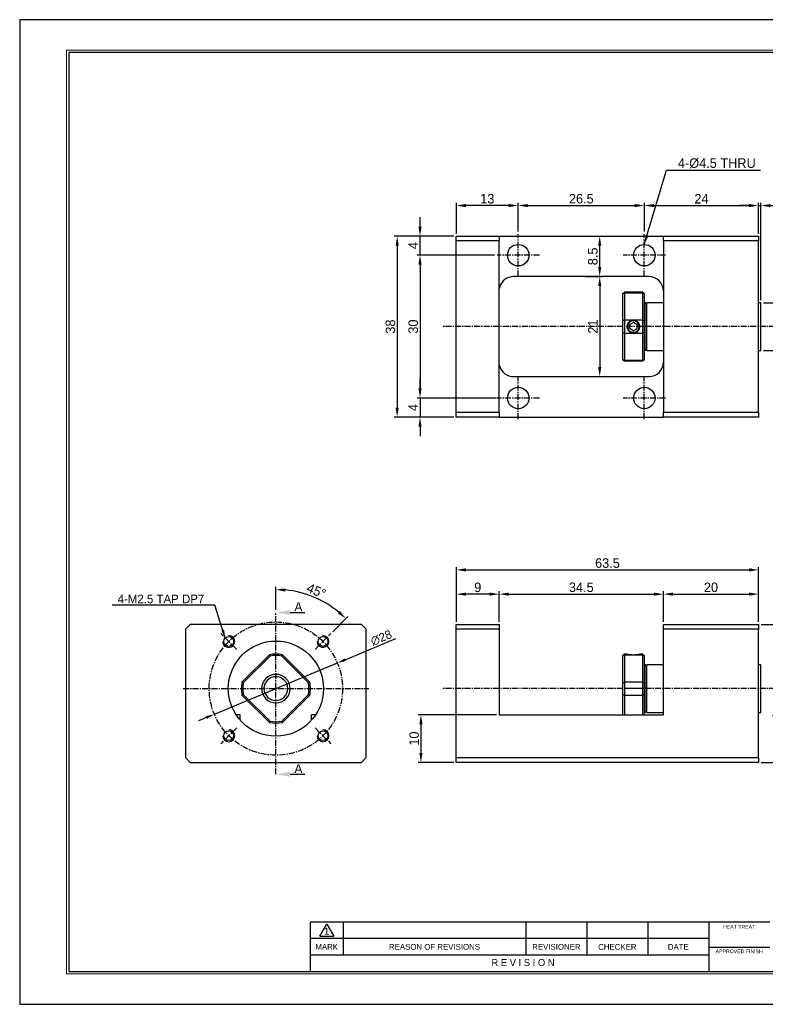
# Model space of a CAD drawing. Header units: inches. Extents: x 13 to 306, y 7 to 213.
# Tile 1 of 3: x 13 to 170, y 7 to 213. Entities that reach past the tile are written whole.
import ezdxf
from ezdxf.enums import TextEntityAlignment as Align

# ---------------------------------------------------------------- set-up
doc = ezdxf.new("R2010")
doc.units = ezdxf.units.IN
doc.header["$MEASUREMENT"] = 0
doc.linetypes.add('CENTER', pattern=[2, 1.25, -0.25, 0.25, -0.25])
doc.layers.add('S1', color=1, linetype='CENTER')
doc.dimstyles.new('S1.8', dxfattribs={"dimtxt": 1.8, "dimasz": 1.8, "dimexe": 0.6, "dimexo": 0.5215, "dimgap": 0.4, "dimtad": 1, "dimdec": 3, "dimzin": 11, "dimdsep": 46, "dimtxsty": 'Standard', "dimcen": 0, "dimclrd": 5, "dimclre": 5, "dimclrt": 3, "dimadec": 0, "dimazin": 0, "dimtp": 3e-09, "dimtfac": 0.7, "dimtdec": 3, "dimtmove": 0, "dimatfit": 3, "dimfxl": 1.25, "dimtolj": 1, "dimtzin": 11, "dimarcsym": 0})
doc.dimstyles.new('S2', dxfattribs={"dimtxt": 2, "dimasz": 2, "dimexe": 0.6, "dimexo": 0.5215, "dimgap": 0.4, "dimtad": 1, "dimdec": 3, "dimzin": 11, "dimdsep": 46, "dimtxsty": 'Standard', "dimcen": 0, "dimclrd": 5, "dimclre": 5, "dimclrt": 3, "dimadec": 0, "dimazin": 0, "dimtp": 4e-09, "dimtfac": 0.7, "dimtdec": 3, "dimtmove": 0, "dimatfit": 3, "dimfxl": 1.25, "dimtolj": 1, "dimtzin": 11, "dimarcsym": 0})

# ---------------------------------------------------------------- blocks, each defined once
blk = doc.blocks.new('*D58')
at = {"color": 5, "lineweight": -2, "ltscale": 4}
for p, q in [((104.35, 167.86), (91.85, 167.86)), ((92.45, 165.86), (92.45, 131.86)), ((104.35, 129.86), (91.85, 129.86))]:
    blk.add_line(p, q, dxfattribs=at)
at = {"color": 5}
for points in [[(92.78, 165.86), (92.12, 165.86), (92.45, 167.86)], [(92.12, 131.86), (92.78, 131.86), (92.45, 129.86)]]:
    blk.add_solid(points, dxfattribs=at)
at = {"layer": 'Defpoints', "color": 0}
for p in [(104.88, 167.86), (92.45, 129.86), (104.88, 129.86)]:
    blk.add_point(p, dxfattribs=at)
at = {"color": 3, "insert": (91.03, 148.86), "char_height": 2, "attachment_point": 5, "rotation": 90}
blk.add_mtext('\\A1;38', dxfattribs=at)
blk = doc.blocks.new('*D59')
at = {"color": 5, "lineweight": -2, "ltscale": 4}
for p, q in [((132.54, 159.36), (135.6, 159.36)), ((135, 157.36), (135, 140.36)), ((131.65, 138.36), (135.6, 138.36))]:
    blk.add_line(p, q, dxfattribs=at)
at = {"color": 5}
for points in [[(135.33, 157.36), (134.67, 157.36), (135, 159.36)], [(134.67, 140.36), (135.33, 140.36), (135, 138.36)]]:
    blk.add_solid(points, dxfattribs=at)
at = {"layer": 'Defpoints', "color": 0}
for p in [(132.02, 159.36), (131.13, 138.36), (135, 138.36)]:
    blk.add_point(p, dxfattribs=at)
at = {"color": 3, "insert": (133.57, 148.86), "char_height": 2, "attachment_point": 5, "rotation": 90}
blk.add_mtext('\\A1;21', dxfattribs=at)
blk = doc.blocks.new('*D60')
at = {"color": 5, "lineweight": -2, "ltscale": 4}
for p, q in [((131.65, 167.86), (135.6, 167.86)), ((135, 161.36), (135, 165.86)), ((132.02, 159.36), (135.6, 159.36))]:
    blk.add_line(p, q, dxfattribs=at)
at = {"color": 5}
for points in [[(135.33, 165.86), (134.67, 165.86), (135, 167.86)], [(134.67, 161.36), (135.33, 161.36), (135, 159.36)]]:
    blk.add_solid(points, dxfattribs=at)
at = {"layer": 'Defpoints', "color": 0}
for p in [(131.13, 167.86), (135, 167.86), (131.5, 159.36)]:
    blk.add_point(p, dxfattribs=at)
at = {"color": 3, "insert": (133.57, 163.61), "char_height": 2, "attachment_point": 5, "rotation": 90}
blk.add_mtext('\\A1;8.5', dxfattribs=at)
blk = doc.blocks.new('*D61')
at = {"color": 5, "lineweight": -2, "ltscale": 4}
for p, q in [((104.88, 168.38), (104.88, 174.89)), ((115.88, 174.29), (106.88, 174.29)), ((117.88, 168.83), (117.88, 174.89))]:
    blk.add_line(p, q, dxfattribs=at)
at = {"color": 5}
for points in [[(106.88, 174.62), (106.88, 173.95), (104.88, 174.29)], [(115.88, 173.95), (115.88, 174.62), (117.88, 174.29)]]:
    blk.add_solid(points, dxfattribs=at)
at = {"layer": 'Defpoints', "color": 0}
for p in [(104.88, 174.29), (104.88, 167.86), (117.88, 168.31)]:
    blk.add_point(p, dxfattribs=at)
at = {"color": 3, "insert": (111.38, 175.71), "char_height": 2, "attachment_point": 5}
blk.add_mtext('\\A1;13', dxfattribs=at)
blk = doc.blocks.new('*D62')
at = {"color": 5, "lineweight": -2, "ltscale": 4}
for p, q in [((117.88, 168.83), (117.88, 174.89)), ((119.88, 174.29), (142.38, 174.29)), ((144.38, 168.83), (144.38, 174.89))]:
    blk.add_line(p, q, dxfattribs=at)
at = {"color": 5}
for points in [[(119.88, 174.62), (119.88, 173.95), (117.88, 174.29)], [(142.38, 173.95), (142.38, 174.62), (144.38, 174.29)]]:
    blk.add_solid(points, dxfattribs=at)
at = {"layer": 'Defpoints', "color": 0}
for p in [(144.38, 174.29), (117.88, 168.31), (144.38, 168.31)]:
    blk.add_point(p, dxfattribs=at)
at = {"color": 3, "insert": (131.13, 175.71), "char_height": 2, "attachment_point": 5}
blk.add_mtext('\\A1;26.5', dxfattribs=at)
blk = doc.blocks.new('*D63')
at = {"color": 5, "lineweight": -2, "ltscale": 4}
for p, q in [((144.38, 168.83), (144.38, 174.89)), ((146.38, 174.29), (166.38, 174.29)), ((168.38, 168.38), (168.38, 174.89))]:
    blk.add_line(p, q, dxfattribs=at)
at = {"color": 5}
for points in [[(146.38, 174.62), (146.38, 173.95), (144.38, 174.29)], [(166.38, 173.95), (166.38, 174.62), (168.38, 174.29)]]:
    blk.add_solid(points, dxfattribs=at)
at = {"layer": 'Defpoints', "color": 0}
for p in [(168.38, 174.29), (144.38, 168.31), (168.38, 167.86)]:
    blk.add_point(p, dxfattribs=at)
at = {"color": 3, "insert": (156.38, 175.71), "char_height": 2, "attachment_point": 5}
blk.add_mtext('\\A1;24', dxfattribs=at)
blk = doc.blocks.new('*D64')
at = {"color": 5, "lineweight": -2, "ltscale": 4}
for p, q in [((97.25, 169.86), (97.25, 171.86)), ((104.35, 167.86), (96.65, 167.86)), ((97.25, 163.86), (97.25, 167.86)), ((112.91, 163.86), (96.65, 163.86)), ((97.25, 161.86), (97.25, 159.86))]:
    blk.add_line(p, q, dxfattribs=at)
at = {"color": 5}
for points in [[(96.92, 169.86), (97.58, 169.86), (97.25, 167.86)], [(97.58, 161.86), (96.92, 161.86), (97.25, 163.86)]]:
    blk.add_solid(points, dxfattribs=at)
at = {"layer": 'Defpoints', "color": 0}
for p in [(97.25, 167.86), (104.88, 167.86), (113.43, 163.86)]:
    blk.add_point(p, dxfattribs=at)
at = {"color": 3, "insert": (95.82, 165.86), "char_height": 2, "attachment_point": 5, "rotation": 90}
blk.add_mtext('\\A1;4', dxfattribs=at)
blk = doc.blocks.new('*D65')
at = {"color": 5, "lineweight": -2, "ltscale": 4}
for p, q in [((112.91, 163.86), (96.65, 163.86)), ((97.25, 161.86), (97.25, 135.86)), ((113.35, 133.86), (96.65, 133.86))]:
    blk.add_line(p, q, dxfattribs=at)
at = {"color": 5}
for points in [[(97.58, 161.86), (96.92, 161.86), (97.25, 163.86)], [(96.92, 135.86), (97.58, 135.86), (97.25, 133.86)]]:
    blk.add_solid(points, dxfattribs=at)
at = {"layer": 'Defpoints', "color": 0}
for p in [(113.43, 163.86), (97.25, 133.86), (113.88, 133.86)]:
    blk.add_point(p, dxfattribs=at)
at = {"color": 3, "insert": (95.83, 148.86), "char_height": 2, "attachment_point": 5, "rotation": 90}
blk.add_mtext('\\A1;30', dxfattribs=at)
blk = doc.blocks.new('*D66')
at = {"color": 5, "lineweight": -2, "ltscale": 4}
for p, q in [((97.25, 135.86), (97.25, 137.86)), ((112.91, 133.86), (96.65, 133.86)), ((97.25, 133.86), (97.25, 129.86)), ((104.35, 129.86), (96.65, 129.86)), ((97.25, 127.86), (97.25, 125.86))]:
    blk.add_line(p, q, dxfattribs=at)
at = {"color": 5}
for points in [[(96.92, 135.86), (97.58, 135.86), (97.25, 133.86)], [(97.58, 127.86), (96.92, 127.86), (97.25, 129.86)]]:
    blk.add_solid(points, dxfattribs=at)
at = {"layer": 'Defpoints', "color": 0}
for p in [(113.43, 133.86), (97.25, 129.86), (104.88, 129.86)]:
    blk.add_point(p, dxfattribs=at)
at = {"color": 3, "insert": (95.82, 131.86), "char_height": 2, "attachment_point": 5, "rotation": 90}
blk.add_mtext('\\A1;4', dxfattribs=at)
blk = doc.blocks.new('*D67')
at = {"color": 5, "lineweight": -2, "ltscale": 4}
for p, q in [((169.4, 153.86), (178.46, 153.86)), ((177.86, 151.86), (177.86, 145.86)), ((169.4, 143.86), (178.46, 143.86))]:
    blk.add_line(p, q, dxfattribs=at)
at = {"color": 5}
for points in [[(178.19, 151.86), (177.52, 151.86), (177.86, 153.86)], [(177.52, 145.86), (178.19, 145.86), (177.86, 143.86)]]:
    blk.add_solid(points, dxfattribs=at)
at = {"layer": 'Defpoints', "color": 0}
for p in [(168.88, 153.86), (168.88, 143.86), (177.86, 143.86)]:
    blk.add_point(p, dxfattribs=at)
at = {"color": 3, "insert": (176.38, 148.86), "char_height": 2, "attachment_point": 5, "rotation": 90}
blk.add_mtext('\\A1;%%C10', dxfattribs=at)
blk = doc.blocks.new('*D68')
at = {"color": 5, "lineweight": -2, "ltscale": 4}
for p, q in [((166.38, 174.29), (164.38, 174.29)), ((168.38, 168.38), (168.38, 174.89)), ((168.38, 174.29), (168.88, 174.29)), ((168.88, 154.38), (168.88, 174.89)), ((170.88, 174.29), (177.39, 174.29))]:
    blk.add_line(p, q, dxfattribs=at)
at = {"color": 5}
for points in [[(166.38, 173.95), (166.38, 174.62), (168.38, 174.29)], [(170.88, 174.62), (170.88, 173.95), (168.88, 174.29)]]:
    blk.add_solid(points, dxfattribs=at)
at = {"layer": 'Defpoints', "color": 0}
for p in [(168.88, 174.29), (168.38, 167.86), (168.88, 153.86)]:
    blk.add_point(p, dxfattribs=at)
at = {"color": 3, "insert": (175.13, 175.71), "char_height": 2, "attachment_point": 5}
blk.add_mtext('\\A1;0.5', dxfattribs=at)
blk = doc.blocks.new('*D69')
at = {"color": 5, "lineweight": -2, "ltscale": 4}
for p, q in [((104.88, 86.84), (104.88, 93.26)), ((113.88, 86.84), (113.88, 93.26)), ((111.88, 92.66), (106.88, 92.66))]:
    blk.add_line(p, q, dxfattribs=at)
at = {"color": 5}
for points in [[(106.88, 92.99), (106.88, 92.33), (104.88, 92.66)], [(111.88, 92.33), (111.88, 92.99), (113.88, 92.66)]]:
    blk.add_solid(points, dxfattribs=at)
at = {"layer": 'Defpoints', "color": 0}
for p in [(104.88, 92.66), (104.88, 86.32), (113.88, 86.32)]:
    blk.add_point(p, dxfattribs=at)
at = {"color": 3, "insert": (109.38, 94.08), "char_height": 2, "attachment_point": 5}
blk.add_mtext('\\A1;9', dxfattribs=at)
blk = doc.blocks.new('*D70')
at = {"color": 5, "lineweight": -2, "ltscale": 4}
for p, q in [((113.88, 86.84), (113.88, 93.26)), ((148.38, 86.84), (148.38, 93.26)), ((115.88, 92.66), (146.38, 92.66))]:
    blk.add_line(p, q, dxfattribs=at)
at = {"color": 5}
for points in [[(115.88, 92.99), (115.88, 92.33), (113.88, 92.66)], [(146.38, 92.33), (146.38, 92.99), (148.38, 92.66)]]:
    blk.add_solid(points, dxfattribs=at)
at = {"layer": 'Defpoints', "color": 0}
for p in [(148.38, 92.66), (113.88, 86.32), (148.38, 86.32)]:
    blk.add_point(p, dxfattribs=at)
at = {"color": 3, "insert": (131.13, 94.09), "char_height": 2, "attachment_point": 5}
blk.add_mtext('\\A1;34.5', dxfattribs=at)
blk = doc.blocks.new('*D71')
at = {"color": 5, "lineweight": -2, "ltscale": 4}
for p, q in [((148.38, 86.84), (148.38, 93.26)), ((168.38, 86.84), (168.38, 93.26)), ((150.38, 92.66), (166.38, 92.66))]:
    blk.add_line(p, q, dxfattribs=at)
at = {"color": 5}
for points in [[(150.38, 92.99), (150.38, 92.33), (148.38, 92.66)], [(166.38, 92.33), (166.38, 92.99), (168.38, 92.66)]]:
    blk.add_solid(points, dxfattribs=at)
at = {"layer": 'Defpoints', "color": 0}
for p in [(168.38, 92.66), (148.38, 86.32), (168.38, 86.32)]:
    blk.add_point(p, dxfattribs=at)
at = {"color": 3, "insert": (158.38, 94.08), "char_height": 2, "attachment_point": 5}
blk.add_mtext('\\A1;20', dxfattribs=at)
blk = doc.blocks.new('*D72')
at = {"color": 5, "lineweight": -2, "ltscale": 4}
for p, q in [((104.88, 86.84), (104.88, 98.35)), ((106.88, 97.75), (166.38, 97.75)), ((168.38, 86.84), (168.38, 98.35))]:
    blk.add_line(p, q, dxfattribs=at)
at = {"color": 5}
for points in [[(106.88, 98.09), (106.88, 97.42), (104.88, 97.75)], [(166.38, 97.42), (166.38, 98.09), (168.38, 97.75)]]:
    blk.add_solid(points, dxfattribs=at)
at = {"layer": 'Defpoints', "color": 0}
for p in [(168.38, 97.75), (104.88, 86.32), (168.38, 86.32)]:
    blk.add_point(p, dxfattribs=at)
at = {"color": 3, "insert": (136.63, 99.18), "char_height": 2, "attachment_point": 5}
blk.add_mtext('\\A1;63.5', dxfattribs=at)
blk = doc.blocks.new('*D73')
at = {"color": 5, "lineweight": -2, "ltscale": 4}
for p, q in [((172.4, 72.82), (175.68, 72.82)), ((175.08, 70.82), (175.08, 59.32)), ((168.9, 57.32), (175.68, 57.32))]:
    blk.add_line(p, q, dxfattribs=at)
at = {"color": 5}
for points in [[(175.41, 70.82), (174.74, 70.82), (175.08, 72.82)], [(174.74, 59.32), (175.41, 59.32), (175.08, 57.32)]]:
    blk.add_solid(points, dxfattribs=at)
at = {"layer": 'Defpoints', "color": 0}
for p in [(171.88, 72.82), (168.38, 57.32), (175.08, 57.32)]:
    blk.add_point(p, dxfattribs=at)
at = {"color": 3, "insert": (172.98, 65.07), "char_height": 2, "attachment_point": 5, "rotation": 90}
blk.add_mtext('\\A1;15.5{\\H1.400000;\\S+0^ -0.03;}', dxfattribs=at)
blk = doc.blocks.new('*D74')
at = {"color": 5, "lineweight": -2, "ltscale": 4}
for p, q in [((168.9, 86.32), (181, 86.32)), ((180.4, 84.32), (180.4, 59.32)), ((168.9, 57.32), (181, 57.32))]:
    blk.add_line(p, q, dxfattribs=at)
at = {"color": 5}
for points in [[(180.73, 84.32), (180.07, 84.32), (180.4, 86.32)], [(180.07, 59.32), (180.73, 59.32), (180.4, 57.32)]]:
    blk.add_solid(points, dxfattribs=at)
at = {"layer": 'Defpoints', "color": 0}
for p in [(168.38, 86.32), (168.38, 57.32), (180.4, 57.32)]:
    blk.add_point(p, dxfattribs=at)
at = {"color": 3, "insert": (178.98, 71.82), "char_height": 2, "attachment_point": 5, "rotation": 90}
blk.add_mtext('\\A1;29', dxfattribs=at)
blk = doc.blocks.new('*D75')
at = {"color": 5, "lineweight": -2, "ltscale": 4}
for p, q in [((113.35, 67.32), (96.84, 67.32)), ((97.44, 65.32), (97.44, 59.32)), ((104.35, 57.32), (96.84, 57.32))]:
    blk.add_line(p, q, dxfattribs=at)
at = {"color": 5}
for points in [[(97.78, 65.32), (97.11, 65.32), (97.44, 67.32)], [(97.11, 59.32), (97.78, 59.32), (97.44, 57.32)]]:
    blk.add_solid(points, dxfattribs=at)
at = {"layer": 'Defpoints', "color": 0}
for p in [(113.88, 67.32), (97.44, 57.32), (104.88, 57.32)]:
    blk.add_point(p, dxfattribs=at)
at = {"color": 3, "insert": (96.02, 62.32), "char_height": 2, "attachment_point": 5, "rotation": 90}
blk.add_mtext('\\A1;10', dxfattribs=at)
blk = doc.blocks.new('*D77')
at = {"color": 5, "lineweight": -2, "ltscale": 4}
for p, q in [((81.55, 78.89), (92.16, 83.31)), ((54.04, 67.43), (79.89, 78.2)), ((52.38, 66.74), (50.72, 66.05))]:
    blk.add_line(p, q, dxfattribs=at)
at = {"color": 5}
for points in [[(81.43, 79.17), (81.66, 78.61), (79.89, 78.2)], [(52.49, 66.47), (52.26, 67.02), (54.04, 67.43)]]:
    blk.add_solid(points, dxfattribs=at)
at = {"layer": 'Defpoints', "color": 0}
for p in [(79.89, 78.2), (54.04, 67.43)]:
    blk.add_point(p, dxfattribs=at)
at = {"color": 3, "insert": (89.1, 83.47), "char_height": 1.8, "attachment_point": 5, "rotation": 22.6035}
blk.add_mtext('\\A1;∅28', dxfattribs=at)
blk = doc.blocks.new('*D78')
at = {"color": 5, "lineweight": -2, "ltscale": 4}
for p, q in [((66.96, 89.34), (66.96, 94.22)), ((78.9, 84.75), (82.1, 87.95))]:
    blk.add_line(p, q, dxfattribs=at)
blk.add_arc((66.96, 72.82), 20.81, 50.5093, 84.4907, dxfattribs=at)
at = {"color": 5}
for points in [[(68.98, 93.86), (68.94, 93.19), (66.96, 93.62)], [(79.97, 88.63), (80.42, 89.12), (81.68, 87.53)]]:
    blk.add_solid(points, dxfattribs=at)
at = {"layer": 'Defpoints', "color": 0}
for p in [(77.37, 90.84), (66.96, 88.82), (78.53, 84.39), (75.19, 81.04), (66.96, 54.82)]:
    blk.add_point(p, dxfattribs=at)
at = {"color": 3, "insert": (75.47, 93.36), "char_height": 2, "attachment_point": 5, "rotation": 337.5}
blk.add_mtext('\\A1;45%%d', dxfattribs=at)
blk = doc.blocks.new('란표제')
for p, q in [((297, 210), (0, 210)), ((0, 210), (0, 0)), ((160, 17.5), (62, 17.5)), ((64, 14.51), (65.5, 17.1)), ((65.5, 17.1), (67, 14.51)), ((69, 17.5), (69, 10.5)), ((108, 17.5), (108, 10.5)), ((121, 17.5), (121, 10.5)), ((134, 17.5), (134, 10.5)), ((147, 17.5), (147, 7)), ((147, 14), (62, 14)), ((64, 14.51), (67, 14.51)), ((147, 10.5), (62, 10.5)), ((147, 12.2), (160, 12.2)), ((0, 0), (297, 0))]:
    blk.add_line(p, q)
at = {"ltscale": 0.5}
blk.add_line((62, 17.5), (62, 7), dxfattribs=at)
at = {"const_width": 0.25}
blk.add_lwpolyline([(290.5, 6.5), (290.5, 203.5), (10, 203.5), (10, 6.5)], close=True, dxfattribs=at)
blk.add_lwpolyline([(290, 7), (290, 203), (10.5, 203), (10.5, 7)], close=True)
for s, height, p in [('HEAT TREAT', 0.8, (153.5, 16.5)), ('1', 1.5, (65.5, 15.61)), ('MARK', 1.25, (65.5, 12.25)), ('REASON OF REVISIONS', 1.25, (88.5, 12.25)), ('REVISIONER', 1.25, (114.5, 12.25)), ('CHECKER', 1.25, (127.5, 12.25)), ('DATE', 1.25, (140.5, 12.25)), ('APPROVED FINISH', 0.8, (153.5, 11.3)), ('R E V I S I O N', 1.5, (107.38, 8.9))]:
    blk.add_text(s, height=height).set_placement(p, align=Align.MIDDLE_CENTER)
at = {"ltscale": 0.5}
for tag, p, height in [('TITLE', (237.17, 24.41), 2.5), ('도번', (251.18, 15.64), 2.5), ('SCALE', (253.78, 9.55), 1.2), ('DATE', (277.02, 9.51), 1.2)]:
    blk.add_attdef(tag, p, '', height=height, dxfattribs=at)
for tag, p in [('필렛', (179.25, 10.9)), ('모따기', (179.25, 8.3))]:
    blk.add_attdef(tag, text='', height=1.15).set_placement(p, align=Align.MIDDLE_LEFT)

msp = doc.modelspace()

# ---------------------------------------------------------------- linework, layer by layer
for p, q in [((104.8762, 167.8593), (113.8762, 167.8593)), ((104.8762, 166.8593), (104.8762, 167.8593)), ((113.8762, 167.8593), (113.8762, 166.8593)), ((113.8762, 167.8593), (148.3762, 167.8593)), ((148.3762, 167.8593), (168.3762, 167.8593)), ((148.3762, 166.8593), (148.3762, 167.8593)), ((168.3762, 167.8593), (168.3762, 166.8593)), ((113.8762, 166.8593), (104.8762, 166.8593)), ((104.8762, 130.8593), (104.8762, 166.8593)), ((113.8762, 130.8593), (113.8762, 166.8593)), ((168.3762, 166.8593), (148.3762, 166.8593)), ((148.3762, 166.8593), (148.3762, 130.8593)), ((168.3762, 130.8593), (168.3762, 166.8593)), ((145.3762, 159.3593), (116.8762, 159.3593)), ((113.8762, 157.211), (113.9997, 157.211)), ((139.8762, 155.8093), (140.1762, 156.1093)), ((139.8762, 155.7017), (139.8762, 155.8093)), ((139.8762, 150.078), (139.8762, 155.7017)), ((144.0762, 156.1093), (140.1762, 156.1093)), ((140.1762, 156.1093), (140.1762, 155.9797)), ((140.1762, 155.9797), (140.1762, 150.2243)), ((140.1762, 155.9797), (144.0762, 155.9797)), ((144.3762, 155.8093), (144.0762, 156.1093)), ((144.0762, 155.9797), (144.0762, 156.1093)), ((144.0762, 150.2243), (144.0762, 155.9797)), ((144.3762, 155.8093), (144.3762, 155.7017)), ((144.3762, 155.7017), (144.3762, 150.078)), ((144.5762, 153.8593), (144.3762, 153.8593)), ((144.5762, 143.8593), (144.5762, 153.8593)), ((144.8762, 153.5593), (144.5762, 153.8593)), ((148.3762, 153.8593), (144.8762, 153.8593)), ((144.8762, 143.8593), (144.8762, 153.8593)), ((168.8762, 153.8593), (168.3762, 153.8593)), ((168.8762, 143.8593), (168.8762, 153.8593)), ((139.8762, 147.6406), (139.8762, 150.078)), ((140.1762, 150.2243), (140.1762, 147.4944)), ((144.0762, 150.2243), (140.1762, 150.2243)), ((141.0577, 149.53), (140.9509, 149.6004)), ((141.3021, 148.4711), (141.353, 149.3356)), ((142.1271, 149.7239), (141.353, 149.3356)), ((142.8504, 149.2476), (142.1271, 149.7239)), ((142.8504, 149.2476), (142.7995, 148.3831)), ((144.0762, 147.4944), (144.0762, 150.2243)), ((144.3762, 150.078), (144.3762, 147.6406)), ((139.8762, 142.017), (139.8762, 147.6406)), ((140.1762, 147.4944), (144.0762, 147.4944)), ((140.1762, 147.4944), (140.1762, 141.739)), ((142.0254, 147.9948), (141.3021, 148.4711)), ((142.0254, 147.9948), (142.7995, 148.3831)), ((143.0948, 148.1887), (143.2016, 148.1183)), ((144.0762, 141.739), (144.0762, 147.4944)), ((144.3762, 147.6406), (144.3762, 142.017)), ((144.5762, 143.8593), (144.3762, 143.8593)), ((144.8762, 144.1593), (144.5762, 143.8593)), ((144.8762, 143.8593), (148.3762, 143.8593)), ((168.3762, 143.8593), (168.8762, 143.8593)), ((139.8762, 141.9093), (139.8762, 142.017)), ((139.8762, 141.9093), (140.1762, 141.6093)), ((144.0762, 141.739), (140.1762, 141.739)), ((140.1762, 141.739), (140.1762, 141.6093)), ((144.0762, 141.6093), (140.1762, 141.6093)), ((144.3762, 141.9093), (144.0762, 141.6093)), ((144.0762, 141.6093), (144.0762, 141.739)), ((144.3762, 142.017), (144.3762, 141.9093)), ((113.9997, 140.5077), (113.8762, 140.5077)), ((116.8762, 138.3593), (145.3762, 138.3593)), ((104.8762, 130.8593), (113.8762, 130.8593)), ((104.8762, 129.8593), (104.8762, 130.8593)), ((113.8762, 130.8593), (113.8762, 129.8593)), ((148.3762, 130.8593), (168.3762, 130.8593)), ((148.3762, 129.8593), (148.3762, 130.8593)), ((168.3762, 130.8593), (168.3762, 129.8593)), ((113.8762, 129.8593), (104.8762, 129.8593)), ((113.8762, 129.8593), (148.3762, 129.8593)), ((168.3762, 129.8593), (148.3762, 129.8593)), ((48.9633, 86.3159), (47.9633, 85.3159)), ((47.9633, 85.3159), (47.9633, 58.3159)), ((84.9633, 86.3159), (48.9633, 86.3159)), ((85.9633, 85.3159), (84.9633, 86.3159)), ((85.9633, 58.3159), (85.9633, 85.3159)), ((104.8762, 86.3159), (113.8762, 86.3159)), ((104.8762, 85.3159), (104.8762, 86.3159)), ((113.8762, 85.3159), (104.8762, 85.3159)), ((104.8762, 58.3159), (104.8762, 85.3159)), ((113.8762, 86.3159), (113.8762, 85.3159)), ((113.8762, 85.3159), (113.8762, 67.3159)), ((148.3762, 86.3159), (168.3762, 86.3159)), ((148.3762, 85.3159), (148.3762, 86.3159)), ((148.3762, 67.3159), (148.3762, 85.3159)), ((168.3762, 85.3159), (148.3762, 85.3159)), ((168.3762, 86.3159), (168.3762, 85.3159)), ((168.3762, 58.3159), (168.3762, 85.3159)), ((59.8429, 74.1808), (65.5984, 79.9363)), ((65.7446, 79.6582), (60.121, 74.0346)), ((73.8056, 74.0346), (68.182, 79.6582)), ((68.3282, 79.9363), (74.0837, 74.1808)), ((140.1762, 80.0659), (139.8762, 79.7659)), ((139.8762, 79.6582), (139.8762, 79.7659)), ((139.8762, 74.0346), (139.8762, 79.6582)), ((140.7262, 80.0659), (140.1762, 80.0659)), ((140.1762, 80.0659), (140.1762, 79.9363)), ((140.1762, 79.9363), (140.1762, 74.1808)), ((140.1762, 79.9363), (144.0762, 79.9363)), ((144.0762, 80.0659), (143.4262, 80.0659)), ((144.3762, 79.7659), (144.0762, 80.0659)), ((144.0762, 79.9363), (144.0762, 80.0659)), ((144.0762, 74.1808), (144.0762, 79.9363)), ((144.3762, 79.7659), (144.3762, 79.6582)), ((144.3762, 79.6582), (144.3762, 74.0346)), ((144.5762, 77.8159), (144.3762, 77.8159)), ((144.8762, 77.5159), (144.5762, 77.8159)), ((144.5762, 72.8159), (144.5762, 77.8159)), ((148.3762, 77.8159), (144.8762, 77.8159)), ((144.8762, 72.8159), (144.8762, 77.8159)), ((168.8762, 77.8159), (168.3762, 77.8159)), ((168.8762, 72.8159), (168.8762, 77.8159)), ((60.0133, 72.8159), (59.7133, 72.8159)), ((64.4633, 72.8159), (63.9633, 72.8159)), ((69.4633, 72.8159), (69.9633, 72.8159)), ((139.8762, 71.5972), (139.8762, 74.0346)), ((140.1762, 74.1808), (140.1762, 72.8159)), ((144.0762, 74.1808), (140.1762, 74.1808)), ((140.1762, 72.8159), (140.1762, 71.451)), ((144.0762, 72.8159), (140.1762, 72.8159)), ((144.0762, 72.8159), (144.0762, 74.1808)), ((144.3762, 72.8159), (144.0762, 72.8159)), ((144.0762, 71.451), (144.0762, 72.8159)), ((144.3762, 74.0346), (144.3762, 72.8159)), ((144.3762, 72.8159), (144.3762, 71.5972)), ((144.5762, 72.8159), (144.3762, 72.8159)), ((144.5762, 67.8159), (144.5762, 72.8159)), ((144.8762, 72.8159), (144.5762, 72.8159)), ((144.8762, 67.8159), (144.8762, 72.8159)), ((168.8762, 67.8159), (168.8762, 72.8159)), ((65.5984, 65.6955), (59.8429, 71.451)), ((60.121, 71.5972), (65.7446, 65.9736)), ((68.182, 65.9736), (73.8056, 71.5972)), ((74.0837, 71.451), (68.3282, 65.6955)), ((139.8762, 67.3159), (139.8762, 71.5972)), ((140.1762, 71.451), (144.0762, 71.451)), ((140.1762, 71.451), (140.1762, 67.3159)), ((144.0762, 67.3159), (144.0762, 71.451)), ((144.3762, 71.5972), (144.3762, 67.3159)), ((59.4633, 67.3159), (58.6117, 67.3159)), ((59.4633, 66.2015), (59.4633, 67.3159)), ((75.3149, 67.3159), (74.4633, 67.3159)), ((74.4633, 66.2015), (74.4633, 67.3159)), ((113.8762, 67.3159), (148.3762, 67.3159)), ((144.3762, 67.8159), (144.5762, 67.8159)), ((144.5762, 67.8159), (144.8762, 68.1159)), ((144.8762, 67.8159), (148.3762, 67.8159)), ((168.3762, 67.8159), (168.8762, 67.8159)), ((47.9633, 58.3159), (48.9633, 57.3159)), ((84.9633, 57.3159), (85.9633, 58.3159)), ((104.8762, 58.3159), (168.3762, 58.3159)), ((104.8762, 57.3159), (104.8762, 58.3159)), ((168.3762, 58.3159), (168.3762, 57.3159)), ((48.9633, 57.3159), (84.9633, 57.3159)), ((168.3762, 57.3159), (104.8762, 57.3159))]:
    msp.add_line(p, q)
at = {"color": 5, "ltscale": 5}
for p, q in [((69.9633, 88.8159), (73.0179, 88.8159)), ((69.9633, 54.8157), (73.0179, 54.8157))]:
    msp.add_line(p, q, dxfattribs=at)
for centre, radius in [((117.8762, 163.8593), 2.25), ((144.3762, 163.8593), 2.25), ((117.8762, 133.8593), 2.25), ((144.3762, 133.8593), 2.25), ((57.0638, 82.7154), 1.025), ((66.9633, 72.8159), 10), ((76.8628, 82.7154), 1.025), ((57.0638, 62.9164), 1.025), ((76.8628, 62.9164), 1.025)]:
    msp.add_circle(centre, radius)
for centre, radius, start, end in [((116.8762, 156.3593), 3, 90, 163.507957), ((145.3762, 156.3593), 3, 0, 90), ((142.0762, 148.8593), 1.2195, 146.635269, 326.635269), ((142.0762, 148.8593), 1.2195, 326.635269, 146.635269), ((145.3762, 141.3593), 3, 270, 0), ((116.8762, 141.3593), 3, 196.492043, 270), ((66.9633, 72.8159), 7.25, 79.148424, 100.851576), ((66.9633, 72.8159), 6.95, 79.9008, 100.0992), ((66.9633, 72.8159), 3, 0, 180), ((66.9633, 72.8159), 2.5, 0, 180), ((66.9633, 72.8159), 7.25, 169.148424, 180), ((66.9633, 72.8159), 7.25, 180, 190.851576), ((66.9633, 72.8159), 6.95, 169.9008, 180), ((66.9633, 72.8159), 6.95, 180, 190.0992), ((66.9633, 72.8159), 3, 180, 0), ((66.9633, 72.8159), 2.5, 180, 0), ((66.9633, 72.8159), 6.95, 349.9008, 10.0992), ((66.9633, 72.8159), 7.25, 0, 10.851576), ((66.9633, 72.8159), 7.25, 349.148424, 0), ((66.9633, 72.8159), 7.25, 259.148424, 280.851576), ((66.9633, 72.8159), 6.95, 259.9008, 280.0992)]:
    msp.add_arc(centre, radius, start, end)
at = {"color": 5}
for centre in [(57.0638, 82.7154), (76.8628, 82.7154), (57.0638, 62.9164), (76.8628, 62.9164)]:
    msp.add_arc(centre, 1.25, 180, 90, dxfattribs=at)
for points, knots in [([(113.8762, 156.3593), (113.8826, 156.5109), (113.8955, 156.8159), (113.9648, 157.0788), (113.9997, 157.211)], [0, 0, 0, 0, 0.49700191, 1, 1, 1, 1]), ([(140.1762, 155.9797), (140.1202, 155.9279), (140.0202, 155.8354), (139.9202, 155.7425), (139.8762, 155.7017)], [0, 0, 0, 0, 0.56000002, 1, 1, 1, 1]), ([(144.0762, 155.9797), (144.1323, 155.9279), (144.2323, 155.8354), (144.3323, 155.7425), (144.3762, 155.7017)], [0, 0, 0, 0, 0.56000002, 1, 1, 1, 1]), ([(140.1762, 150.2243), (140.1202, 150.1969), (140.0202, 150.1479), (139.9202, 150.0994), (139.8762, 150.078)], [0, 0, 0, 0, 0.56000002, 1, 1, 1, 1]), ([(143.4262, 148.8593), (143.4242, 148.9163), (143.4199, 149.0322), (143.3847, 149.2065), (143.3227, 149.3914), (143.2133, 149.6031), (143.0577, 149.7986), (142.8804, 149.9496), (142.7307, 150.0436), (142.5542, 150.1277), (142.3396, 150.1923), (142.1058, 150.2148), (141.9042, 150.2021), (141.73, 150.1684), (141.5457, 150.1063), (141.3336, 149.9972), (141.1382, 149.842), (140.9869, 149.6646), (140.8925, 149.5149), (140.8084, 149.3377), (140.7408, 149.1224), (140.731, 148.9454), (140.7262, 148.8593)], [0, 0, 0, 0, 0.04019576, 0.08190605, 0.1251508, 0.1778923, 0.25007179, 0.30084617, 0.34250238, 0.37503478, 0.43924045, 0.49987789, 0.53997145, 0.58165184, 0.62493942, 0.67720267, 0.75001656, 0.80036208, 0.8420645, 0.87511928, 0.9392589, 1, 1, 1, 1]), ([(144.3762, 150.078), (144.3203, 150.1052), (144.2203, 150.1538), (144.1203, 150.2027), (144.0762, 150.2243)], [0, 0, 0, 0, 0.55999998, 1, 1, 1, 1]), ([(140.1762, 147.4944), (140.1202, 147.5218), (140.0202, 147.5708), (139.9202, 147.6193), (139.8762, 147.6406)], [0, 0, 0, 0, 0.56000002, 1, 1, 1, 1]), ([(140.7262, 148.8593), (140.7283, 148.8025), (140.7326, 148.6867), (140.7676, 148.5127), (140.8296, 148.328), (140.9387, 148.1163), (141.0942, 147.9207), (141.2713, 147.7696), (141.421, 147.6755), (141.5976, 147.5913), (141.8123, 147.5265), (142.0464, 147.5039), (142.2481, 147.5166), (142.4223, 147.5503), (142.6066, 147.6124), (142.8185, 147.7212), (143.0137, 147.8762), (143.1649, 148.0532), (143.2593, 148.2026), (143.3437, 148.3797), (143.4116, 148.5955), (143.4214, 148.773), (143.4262, 148.8593)], [0, 0, 0, 0, 0.04013599, 0.08177897, 0.12494877, 0.17770793, 0.24980689, 0.30064521, 0.34231834, 0.37482053, 0.43911708, 0.49982727, 0.53993074, 0.58162076, 0.62491771, 0.67713589, 0.74979351, 0.80010432, 0.84174929, 0.87472383, 0.93907803, 1, 1, 1, 1]), ([(144.3762, 147.6406), (144.3203, 147.6135), (144.2203, 147.5649), (144.1203, 147.516), (144.0762, 147.4944)], [0, 0, 0, 0, 0.55999998, 1, 1, 1, 1]), ([(113.9997, 140.5077), (113.9651, 140.6384), (113.8957, 140.9011), (113.8828, 141.2061), (113.8762, 141.3593)], [0, 0, 0, 0, 0.49729859, 1, 1, 1, 1]), ([(139.8762, 142.017), (139.9322, 141.965), (140.0322, 141.8722), (140.1322, 141.7797), (140.1762, 141.739)], [0, 0, 0, 0, 0.559999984, 1, 1, 1, 1]), ([(144.3762, 142.017), (144.3203, 141.965), (144.2203, 141.8722), (144.1203, 141.7797), (144.0762, 141.739)], [0, 0, 0, 0, 0.55999998, 1, 1, 1, 1]), ([(65.5984, 79.9363), (65.6258, 79.8844), (65.6747, 79.7919), (65.7232, 79.6991), (65.7446, 79.6582)], [0, 0, 0, 0, 0.56000002, 1, 1, 1, 1]), ([(68.3282, 79.9363), (68.3008, 79.8844), (68.2519, 79.7919), (68.2034, 79.6991), (68.182, 79.6582)], [0, 0, 0, 0, 0.56000002, 1, 1, 1, 1]), ([(140.1762, 79.9363), (140.1202, 79.8844), (140.0202, 79.7919), (139.9202, 79.6991), (139.8762, 79.6582)], [0, 0, 0, 0, 0.56000002, 1, 1, 1, 1]), ([(140.7262, 80.0659), (140.7283, 80.0655), (140.7326, 80.0647), (140.7676, 80.0582), (140.8296, 80.0473), (140.9387, 80.0285), (141.0942, 80.0057), (141.2713, 79.9841), (141.421, 79.969), (141.5976, 79.9542), (141.8123, 79.9426), (142.0464, 79.938), (142.2481, 79.9405), (142.4223, 79.9469), (142.6066, 79.9579), (142.8185, 79.9769), (143.0137, 79.9998), (143.1649, 80.0213), (143.2593, 80.0363), (143.3437, 80.051), (143.4116, 80.063), (143.4214, 80.0649), (143.4262, 80.0659)], [0, 0, 0, 0, 0.04013599, 0.08177897, 0.12494877, 0.17770793, 0.24980689, 0.30064521, 0.34231834, 0.37482053, 0.43911708, 0.49982727, 0.53993074, 0.58162076, 0.62491771, 0.67713589, 0.74979351, 0.80010432, 0.84174929, 0.87472383, 0.93907803, 1, 1, 1, 1]), ([(144.3762, 79.6582), (144.3203, 79.7102), (144.2203, 79.803), (144.1203, 79.8955), (144.0762, 79.9363)], [0, 0, 0, 0, 0.55999998, 1, 1, 1, 1]), ([(59.8429, 74.1808), (59.8948, 74.1534), (59.9873, 74.1045), (60.0801, 74.0559), (60.121, 74.0346)], [0, 0, 0, 0, 0.56000002, 1, 1, 1, 1]), ([(73.8056, 74.0346), (73.8576, 74.0618), (73.9504, 74.1103), (74.0429, 74.1593), (74.0837, 74.1808)], [0, 0, 0, 0, 0.559999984, 1, 1, 1, 1]), ([(139.8762, 74.0346), (139.9322, 74.0618), (140.0322, 74.1103), (140.1322, 74.1593), (140.1762, 74.1808)], [0, 0, 0, 0, 0.559999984, 1, 1, 1, 1]), ([(144.3762, 74.0346), (144.3203, 74.0618), (144.2203, 74.1103), (144.1203, 74.1593), (144.0762, 74.1808)], [0, 0, 0, 0, 0.55999998, 1, 1, 1, 1]), ([(59.8429, 71.451), (59.8948, 71.4784), (59.9873, 71.5273), (60.0801, 71.5758), (60.121, 71.5972)], [0, 0, 0, 0, 0.560000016, 1, 1, 1, 1]), ([(73.8056, 71.5972), (73.8576, 71.57), (73.9504, 71.5215), (74.0429, 71.4725), (74.0837, 71.451)], [0, 0, 0, 0, 0.55999998, 1, 1, 1, 1]), ([(139.8762, 71.5972), (139.9322, 71.57), (140.0322, 71.5215), (140.1322, 71.4725), (140.1762, 71.451)], [0, 0, 0, 0, 0.55999998, 1, 1, 1, 1]), ([(144.3762, 71.5972), (144.3203, 71.57), (144.2203, 71.5215), (144.1203, 71.4725), (144.0762, 71.451)], [0, 0, 0, 0, 0.55999998, 1, 1, 1, 1]), ([(65.7446, 65.9736), (65.7174, 65.9216), (65.6689, 65.8288), (65.6199, 65.7362), (65.5984, 65.6955)], [0, 0, 0, 0, 0.55999998, 1, 1, 1, 1]), ([(68.182, 65.9736), (68.2092, 65.9216), (68.2577, 65.8288), (68.3067, 65.7362), (68.3282, 65.6955)], [0, 0, 0, 0, 0.559999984, 1, 1, 1, 1])]:
    msp.add_open_spline(points, degree=3, knots=knots)
at = {"color": 5, "ltscale": 5}
for points in [[(69.9633, 89.3159), (69.9633, 88.3159), (66.9633, 88.8159)], [(69.9633, 55.3157), (69.9633, 54.3157), (66.9633, 54.8157)]]:
    msp.add_solid(points, dxfattribs=at)
at = {"layer": 'S1'}
for p, q in [((117.8762, 159.4106), (117.8762, 168.3081)), ((144.3762, 159.4106), (144.3762, 168.3081)), ((122.325, 163.8593), (113.4275, 163.8593)), ((148.825, 163.8593), (139.9275, 163.8593)), ((171.8762, 148.8593), (101.8762, 148.8593)), ((117.8762, 129.4106), (117.8762, 138.3081)), ((144.3762, 129.4106), (144.3762, 138.3081)), ((122.325, 133.8593), (113.4275, 133.8593)), ((148.825, 133.8593), (139.9275, 133.8593)), ((66.9633, 54.8157), (66.9633, 88.8159)), ((58.7345, 81.0447), (55.3931, 84.3861)), ((75.1921, 81.0447), (78.5335, 84.3861)), ((47.4633, 72.8159), (86.4633, 72.8159)), ((171.8762, 72.8159), (101.8762, 72.8159)), ((58.7345, 64.5871), (55.3931, 61.2457)), ((75.1921, 64.5871), (78.5335, 61.2457))]:
    msp.add_line(p, q, dxfattribs=at)
msp.add_circle((66.9633, 72.8159), 14, dxfattribs=at)

# ---------------------------------------------------------------- block references
at = {"ltscale": 5, "xscale": 0.9848614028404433, "yscale": 0.9848614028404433, "zscale": 0.9848614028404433}
msp.add_blockref('란표제', (13.1363, 6.5055), dxfattribs=at)

# ---------------------------------------------------------------- texts
at = {"color": 3, "ltscale": 4}
for s, insert, char_height, attachment_point in [('4-%%C4.5 THRU', (151.4324, 182.125), 2, 7), ('4-M2.5 TAP DP7', (51.9118, 90.7243), 1.8, 9)]:
    msp.add_mtext(s, dxfattribs=dict(at, insert=insert, char_height=char_height, attachment_point=attachment_point))
at = {"color": 3, "ltscale": 0.5, "char_height": 1.875, "attachment_point": 9}
for insert in [(72.5347, 89.0651), (72.5347, 55.0649)]:
    msp.add_mtext('\\A1;A', dxfattribs=dict(at, insert=insert))

# ---------------------------------------------------------------- dimensions: what is measured, and where the dimension line sits
at = {"ltscale": 4}
for base, p1, p2, picture, middle in [((104.8762, 174.287), (117.8762, 168.3081), (104.8762, 167.8593), '*D61', (111.3762, 175.7149)), ((144.3762, 174.287), (117.8762, 168.3081), (144.3762, 168.3081), '*D62', (131.1262, 175.7123)), ((168.3762, 174.287), (144.3762, 168.3081), (168.3762, 167.8593), '*D63', (156.3762, 175.7136)), ((168.8762, 174.287), (168.3762, 167.8593), (168.8762, 153.8593), '*D68', (175.1311, 175.7123)), ((168.3762, 97.7519), (104.8762, 86.3159), (168.3762, 86.3159), '*D72', (136.6262, 99.1772)), ((104.8762, 92.6595), (113.8762, 86.3159), (104.8762, 86.3159), '*D69', (109.3762, 94.0848)), ((148.3762, 92.6595), (113.8762, 86.3159), (148.3762, 86.3159), '*D70', (131.1262, 94.0861)), ((168.3762, 92.6595), (148.3762, 86.3159), (168.3762, 86.3159), '*D71', (158.3762, 94.0848))]:
    dim = msp.add_linear_dim(base=base, p1=p1, p2=p2, dimstyle='S2', dxfattribs=at)
    dim.commit()
    dim.dimension.update_dxf_attribs({"geometry": picture, "text_midpoint": middle})
for base, p1, p2, picture, middle in [((97.2508, 167.8593), (113.4275, 163.8593), (104.8762, 167.8593), '*D64', (95.8242, 165.8593)), ((134.9996, 138.3593), (132.019, 159.3593), (131.1262, 138.3593), '*D59', (133.5717, 148.8593)), ((97.2508, 129.8593), (113.4275, 133.8593), (104.8762, 129.8593), '*D66', (95.8242, 131.8593)), ((180.4004, 57.3157), (168.3762, 86.3159), (168.3762, 57.3157), '*D74', (178.9751, 71.8158)), ((97.4438, 57.3159), (113.8762, 67.3159), (104.8762, 57.3159), '*D75', (96.0158, 62.3159))]:
    dim = msp.add_linear_dim(base=base, p1=p1, p2=p2, angle=90, dimstyle='S2', dxfattribs=at)
    dim.commit()
    dim.dimension.update_dxf_attribs({"geometry": picture, "text_midpoint": middle})
for base, p1, p2, picture, middle in [((92.4514, 129.8593), (104.8762, 167.8593), (104.8762, 129.8593), '*D58', (92.4514, 148.8593)), ((134.9996, 167.8593), (131.4975, 159.3593), (131.1262, 167.8593), '*D60', (134.9996, 163.6093)), ((97.2508, 133.8593), (113.4275, 163.8593), (113.8762, 133.8593), '*D65', (97.2508, 148.8593))]:
    dim = msp.add_linear_dim(base=base, p1=p1, p2=p2, angle=90, dimstyle='S2', dxfattribs=at)
    dim.commit()
    dim.dimension.update_dxf_attribs({"geometry": picture, "text_midpoint": middle, "dimtype": 160})
dim = msp.add_linear_dim(base=(177.8565, 143.8593), p1=(168.8762, 153.8593), p2=(168.8762, 143.8593), angle=90, text='%%C<>', dimstyle='S2', dxfattribs=at)
dim.commit()
dim.dimension.update_dxf_attribs({"geometry": '*D67', "text_midpoint": (177.8565, 148.8593), "dimtype": 160})
dim = msp.add_angular_dim_2l(base=(77.3671, 90.8358), line1=((75.1921, 81.0447), (78.5335, 84.3861)), line2=((66.9633, 54.8157), (66.9633, 88.8159)), dimstyle='S2', override={"dimtxsty": 'Standard'}, dxfattribs=at)
dim.commit()
dim.dimension.update_dxf_attribs({"geometry": '*D78', "text_midpoint": (75.472, 93.3576)})
dim = msp.add_diameter_dim_2p(p1=(54.0387, 67.435), p2=(79.8879, 78.1968), dimstyle='S1.8', dxfattribs=at)
dim.commit()
dim.dimension.update_dxf_attribs({"geometry": '*D77', "text_midpoint": (89.6092, 82.2441), "dimtype": 163})
dim = msp.add_linear_dim(base=(175.0777, 57.3157), p1=(171.8762, 72.8159), p2=(168.3762, 57.3157), angle=90, dimstyle='S2', override={"dimgap": 0.4, "dimtol": 1, "dimlim": 0, "dimtp": 0, "dimtm": 0.03}, dxfattribs=at)
dim.commit()
dim.dimension.update_dxf_attribs({"geometry": '*D73', "text_midpoint": (172.9836, 65.0658)})

# ---------------------------------------------------------------- leaders
at = {"ltscale": 4, "annotation_type": 0, "has_hookline": 1}
for points, dimstyle, hookline_direction, text_width in [([(144.3762, 166.1093), (149.0324, 181.725), (151.0324, 181.725)], 'S2', 0, 17.3582), ([(56.339, 83.4402), (54.1118, 90.3243), (52.3118, 90.3243)], 'S1.8', 1, 19.3278)]:
    msp.add_leader(points, dimstyle=dimstyle, dxfattribs=dict(at, hookline_direction=hookline_direction, text_width=text_width))

doc.saveas('drawing.dxf')
